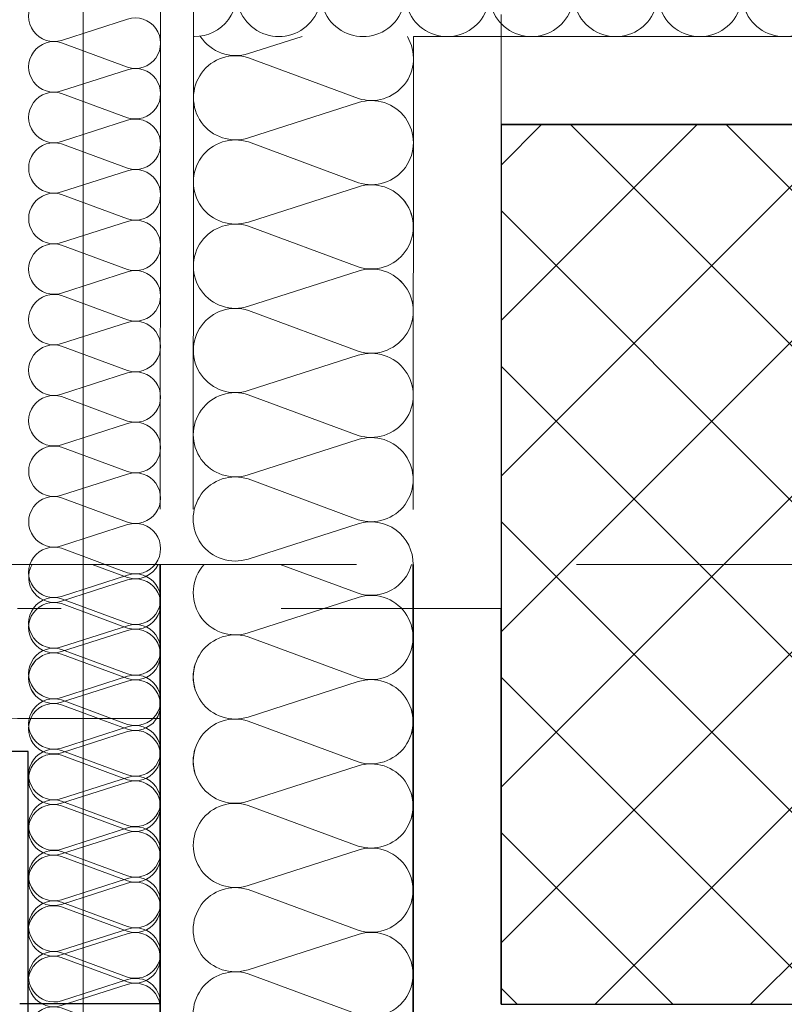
# Model space of a CAD drawing. Header units: metres. Extents: x -180 to 4, y -50 to 6.
# Tile 239 of 256: x -99.84 to -99.492, y -11.897 to -11.449. Entities that reach past the tile are written whole.
import ezdxf

# ---------------------------------------------------------------- set-up
doc = ezdxf.new("R2010")
doc.units = ezdxf.units.M
doc.header["$LTSCALE"] = 0.05
doc.header["$PDMODE"] = 1
doc.header["$PDSIZE"] = -2
for name, pattern in [('ISO-02 Strichlinie', [3.81, 3.048, -0.762]), ('Linienart-20', [2.116531, 1.058062, -1.058469]), ('Linienart-53', [5.291531, 3.175, -1.058062, 0.352704, -0.705764])]:
    doc.linetypes.add(name, pattern=pattern)
doc.layers.get('0').update_dxf_attribs({"lineweight": 25})
for name, color, linetype, lineweight, true_color in [('30 -33 Aussenwände- 3 Aussenstützen', 7, 'Continuous', 50, 0x0000dd), ('30 -33 Aussenwände- 7 Fassade_ Elemente', 7, 'Continuous', 9, 0x00aacc), ('30 -35 Decken- 1 Konstruktion-Träger- Stahlbeton', 7, 'Continuous', 13, 0x33aa00), ('70 -72 Beschriftung- 1 Beschriftung allgemein', 7, 'Continuous', 9, 0xff6633), ('70 -76 Bemaßung- 2 Allgemein', 7, 'Continuous', 5, 0x6666cc)]:
    doc.layers.add(name, color=color, linetype=linetype, lineweight=lineweight, true_color=true_color)
for name, color, linetype, lineweight in [('60- 61 allgemeine Ausstattung- 4 Terrassen', 7, 'Continuous', 9), ('70 -71 Achsen- 1 Gebäudeachsen', 7, 'Linienart-53', 18), ('Keine', 7, 'Continuous', 9)]:
    doc.layers.add(name, color=color, linetype=linetype, lineweight=lineweight)
doc.styles.add('Arial', font='arial.ttf')
doc.dimstyles.new('k+k 1_50', dxfattribs={"dimtxt": 0.100689, "dimasz": 0.05302, "dimexe": 0.05, "dimexo": 0.15, "dimgap": 0.01, "dimtad": 1, "dimdec": 3, "dimtxsty": 'Arial', "dimblk": 'VW_SLASH', "dimblk1": 'VW_SLASH', "dimblk2": 'VW_SLASH', "dimcen": 0, "dimdle": 0.05, "dimadec": 3, "dimazin": 0, "dimtfac": 0.75, "dimtdec": 3, "dimtix": 1, "dimtmove": 0, "dimatfit": 0, "dimldrblk": 'VW_SLASH-1', "dimfxl": 0.125, "dimfxlon": 1, "dimfrac": 2, "dimtolj": 1, "dimarcsym": 0})

# ---------------------------------------------------------------- blocks, each defined once
blk = doc.blocks.new('Gruppe-1501')
at = {"layer": '30 -33 Aussenwände- 7 Fassade_ Elemente', "lineweight": 9, "transparency": 33554687, "flags": 128}
for points in [[(0.1015, -4.05304, 0.324435), (0.12286, -4.04606, 0.324435), (0.12286, -4.02359, 0.324435), (0.1015, -4.01661), (0.0515, -4.03268, -0.324488), (0.03014, -4.0257, -0.324488), (0.03014, -4.00323, -0.324488), (0.0515, -3.99625), (0.1015, -4.01474, 0.324435), (0.12286, -4.00776, 0.324435), (0.12286, -3.98529, 0.324435), (0.1015, -3.97831), (0.0515, -3.99438, -0.324488), (0.03014, -3.9874, -0.324488), (0.03014, -3.96493, -0.324488), (0.0515, -3.95795), (0.1015, -3.97643, 0.324435), (0.12286, -3.96945, 0.324435), (0.12286, -3.94699, 0.324435), (0.1015, -3.94001), (0.0515, -3.95608, -0.767984), (0.03146, -3.925)], [(0.12581, -3.925, -0.426772), (0.1015, -3.93813), (0.06598, -3.925)], [(0.1015, -4.12964, 1.372583), (0.1015, -4.09322), (0.0515, -4.10929, -1.372995), (0.0515, -4.07286), (0.1015, -4.09134, 1.372583), (0.1015, -4.05491), (0.0515, -4.07098, -1.372995), (0.0515, -4.03456), (0.1015, -4.05304, 1.372583), (0.1015, -4.01661), (0.0515, -4.03268, -1.372995), (0.0515, -3.99625), (0.1015, -4.01474, 1.372583), (0.1015, -3.97831), (0.0515, -3.99438, -1.372995), (0.0515, -3.95795)], [(0.1265, -4.15, 0.513088), (0.1015, -4.13152), (0.0515, -4.14759, -1.372995), (0.0515, -4.11116), (0.1015, -4.12964, 1.372583), (0.1015, -4.09322), (0.0515, -4.10929, -1.372995), (0.0515, -4.07286), (0.1015, -4.09134, 1.372583), (0.1015, -4.05491)]]:
    blk.add_lwpolyline(points, format="xyb", dxfattribs=at)
blk = doc.blocks.new('Gruppe-1502')
at = {"layer": '30 -33 Aussenwände- 7 Fassade_ Elemente', "transparency": 33554687}
blk.add_blockref('Gruppe-1501', (0, 0), dxfattribs=at)
blk = doc.blocks.new('Dämmung-71')
at = {"layer": '30 -33 Aussenwände- 7 Fassade_ Elemente', "color": 7, "transparency": 33554687}
blk.add_blockref('Gruppe-1502', (0, 0), dxfattribs=at)
at = {"layer": '30 -33 Aussenwände- 7 Fassade_ Elemente', "color": 0, "flags": 1}
for tag in ['instanceID', 'prm0_value', 'prm1_value', 'prm2_value', 'prm3_value', 'prm4_value', 'prm5_value', 'prm6_value', 'IFC_UUID', 'prm0_name', 'prm0_type', 'prm1_name', 'prm1_type', 'prm2_name', 'prm2_type', 'prm3_name', 'prm3_type', 'prm4_name', 'prm4_type', 'prm5_name', 'prm5_type', 'prm6_name', 'prm6_type']:
    blk.add_attdef(tag, (-99.8042, -11.92204), '', height=0.00018, dxfattribs=at)
blk = doc.blocks.new('Gruppe-1504')
at = {"layer": '30 -33 Aussenwände- 7 Fassade_ Elemente', "lineweight": 9, "transparency": 33554687, "flags": 128}
for points in [[(0.07161, -3.99989, 0.324435), (0.08443, -3.99572, 0.324435), (0.08444, -3.98223, 0.324435), (0.07163, -3.97804), (0.04162, -3.98766, -0.324488), (0.02881, -3.98346, -0.324488), (0.02882, -3.96998, -0.324488), (0.04164, -3.9658), (0.07163, -3.97691, 0.324435), (0.08445, -3.97273, 0.324435), (0.08446, -3.95925, 0.324435), (0.07165, -3.95506), (0.04164, -3.96467, -0.324488), (0.02883, -3.96048, -0.324488), (0.02884, -3.94699, -0.324488), (0.04166, -3.94282), (0.07165, -3.95393, 0.324435), (0.08447, -3.94975, 0.324435), (0.08448, -3.93627, 0.324435), (0.07167, -3.93207), (0.04166, -3.94169, -0.688254), (0.02823, -3.92496)], [(0.08554, -3.92501, -0.374705), (0.07167, -3.93095), (0.05557, -3.92498)], [(0.07151, -4.13778, 1.372583), (0.07153, -4.11593), (0.04152, -4.12554, -1.372995), (0.04154, -4.10369), (0.07153, -4.1148, 1.372583), (0.07154, -4.09294), (0.04154, -4.10256, -1.372995), (0.04155, -4.08071), (0.07154, -4.09182, 1.372583), (0.07156, -4.06996), (0.04155, -4.07958, -1.372995), (0.04157, -4.05773), (0.07156, -4.06884, 1.372583), (0.07158, -4.04698), (0.04157, -4.0566, -1.372995), (0.04159, -4.03474), (0.07158, -4.04586, 1.372583), (0.0716, -4.024), (0.04159, -4.03362, -1.372995), (0.04161, -4.01176), (0.0716, -4.02287, 1.372583), (0.07161, -4.00102), (0.04161, -4.01064, -1.372995), (0.04162, -3.98878), (0.07161, -3.99989, 1.372583), (0.07163, -3.97804), (0.04162, -3.98766, -1.372995), (0.04164, -3.9658), (0.07163, -3.97691, 1.372583), (0.07165, -3.95506), (0.04164, -3.96467, -1.372995), (0.04166, -3.94282)], [(0.0865, -4.15001, 0.513088), (0.07151, -4.13891), (0.0415, -4.14853, -1.372995), (0.04152, -4.12667), (0.07151, -4.13778, 1.372583), (0.07153, -4.11593), (0.04152, -4.12554, -1.372995), (0.04154, -4.10369), (0.07153, -4.1148, 1.372583), (0.07154, -4.09294)]]:
    blk.add_lwpolyline(points, format="xyb", dxfattribs=at)
blk = doc.blocks.new('Gruppe-1505')
at = {"layer": '30 -33 Aussenwände- 7 Fassade_ Elemente', "transparency": 33554687}
blk.add_blockref('Gruppe-1504', (0, 0), dxfattribs=at)
blk = doc.blocks.new('Dämmung-72')
at = {"layer": '30 -33 Aussenwände- 7 Fassade_ Elemente', "color": 7, "transparency": 33554687}
blk.add_blockref('Gruppe-1505', (0, 0), dxfattribs=at)
at = {"layer": '30 -33 Aussenwände- 7 Fassade_ Elemente', "color": 0, "flags": 1}
for tag in ['instanceID', 'prm0_value', 'prm1_value', 'prm2_value', 'prm3_value', 'prm4_value', 'prm5_value', 'prm6_value', 'IFC_UUID', 'prm0_name', 'prm0_type', 'prm1_name', 'prm1_type', 'prm2_name', 'prm2_type', 'prm3_name', 'prm3_type', 'prm4_name', 'prm4_type', 'prm5_name', 'prm5_type', 'prm6_name', 'prm6_type']:
    blk.add_attdef(tag, (-99.84944, -11.92205), '', height=0.00018, dxfattribs=at)
blk = doc.blocks.new('Gruppe-1512')
at = {"color": 255}
blk.add_wipeout([(-100.018, -19.94704), (-100.018, -11.69704), (-99.221, -11.69704), (-99.221, -19.94704)], dxfattribs=at).dxf.layer = '30 -33 Aussenwände- 7 Fassade_ Elemente'
blk.add_wipeout([(-99.776, -19.72204), (-99.428, -19.72204), (-99.428, -11.92204), (-99.776, -11.92204), (-99.776, -11.76704), (-100.018, -11.76704), (-100.018, -19.87704), (-99.776, -19.87704)], dxfattribs=at).dxf.layer = '30 -33 Aussenwände- 7 Fassade_ Elemente'
at = {"layer": '30 -33 Aussenwände- 7 Fassade_ Elemente', "flags": 128}
blk.add_lwpolyline([(-99.776, -19.72204), (-99.428, -19.72204), (-99.428, -11.92204), (-99.776, -11.92204), (-99.776, -11.76704), (-100.018, -11.76704), (-100.018, -19.87704), (-99.776, -19.87704)], close=True, dxfattribs=at)
at = {"color": 255, "lineweight": 25}
blk.add_wipeout([(-99.776, -19.94704), (-99.776, -11.69704), (-99.661, -11.69704), (-99.661, -11.92204), (-99.503, -11.92204), (-99.503, -19.72204), (-99.661, -19.72204), (-99.661, -19.94704)], dxfattribs=at).dxf.layer = '30 -33 Aussenwände- 7 Fassade_ Elemente'
at = {"layer": '30 -33 Aussenwände- 7 Fassade_ Elemente', "lineweight": 25}
blk.add_line((-99.776, -19.94704), (-99.776, -11.69704), dxfattribs=at)
at = {"layer": '30 -33 Aussenwände- 7 Fassade_ Elemente', "lineweight": 25, "flags": 128}
blk.add_lwpolyline([(-99.661, -11.69704), (-99.661, -11.92204), (-99.503, -11.92204), (-99.503, -19.72204), (-99.661, -19.72204), (-99.661, -19.94704)], dxfattribs=at)
at = {"color": 255, "lineweight": 25}
blk.add_wipeout([(-99.776, -11.69704), (-99.776, -11.92204), (-99.661, -11.92204), (-99.661, -11.69704)], dxfattribs=at).dxf.layer = '30 -33 Aussenwände- 7 Fassade_ Elemente'
at = {"layer": '30 -33 Aussenwände- 7 Fassade_ Elemente', "lineweight": 25, "flags": 128}
blk.add_lwpolyline([(-99.776, -11.69704), (-99.776, -11.92204), (-99.661, -11.92204), (-99.661, -11.69704)], dxfattribs=at)
at = {"layer": '30 -33 Aussenwände- 7 Fassade_ Elemente'}
blk.add_blockref('Dämmung-71', (-99.7875, -7.77204), dxfattribs=at)
at = {"color": 255, "lineweight": 25}
blk.add_wipeout([(-99.776, -11.92204), (-99.836, -11.92204), (-99.836, -11.78204), (-99.968, -11.78204), (-99.968, -11.94704), (-99.776, -11.94704)], dxfattribs=at).dxf.layer = '30 -33 Aussenwände- 7 Fassade_ Elemente'
at = {"layer": '30 -33 Aussenwände- 7 Fassade_ Elemente', "lineweight": 25, "flags": 128}
blk.add_lwpolyline([(-99.776, -11.92204), (-99.836, -11.92204), (-99.836, -11.78204), (-99.968, -11.78204), (-99.968, -11.94704), (-99.776, -11.94704)], close=True, dxfattribs=at)
at = {"layer": '30 -33 Aussenwände- 7 Fassade_ Elemente'}
blk.add_blockref('Dämmung-72', (-99.86252, -7.77204), dxfattribs=at)
blk = doc.blocks.new('Gruppe-4035')
at = {"layer": '30 -33 Aussenwände- 3 Aussenstützen', "linetype": 'Continuous', "lineweight": 9, "transparency": 33554687}
for p, q in [((-99.421, -11.64704), (-99.421, -11.74704)), ((-99.471, -11.69704), (-99.371, -11.69704))]:
    blk.add_line(p, q, dxfattribs=at)
blk = doc.blocks.new('Gruppe-4036')
at = {"color": 255, "lineweight": 25, "transparency": 33554687}
blk.add_wipeout([(-99.221, -11.49704), (-99.621, -11.49704), (-99.621, -11.89704), (-99.221, -11.89704)], dxfattribs=at).dxf.layer = '30 -33 Aussenwände- 3 Aussenstützen'
at = {"layer": '30 -33 Aussenwände- 3 Aussenstützen', "linetype": 'Continuous', "lineweight": 9, "transparency": 33554687}
h = blk.add_hatch(dxfattribs=at)
h.set_pattern_fill('Beton 1mm SRF', style=0, pattern_type=2)
h.set_pattern_definition([(45, (0, 0), (0.03535534, -0.03535534), []), (-45, (0, 0), (0.03535534, 0.03535534), [])])
h.paths.add_polyline_path([(-99.221, -11.49704), (-99.621, -11.49704), (-99.621, -11.89704), (-99.221, -11.89704)])
at = {"layer": '30 -33 Aussenwände- 3 Aussenstützen', "lineweight": 25, "transparency": 33554687, "flags": 128}
blk.add_lwpolyline([(-99.221, -11.49704), (-99.621, -11.49704), (-99.621, -11.89704), (-99.221, -11.89704)], close=True, dxfattribs=at)
at = {"layer": '30 -33 Aussenwände- 3 Aussenstützen', "transparency": 33554687}
blk.add_blockref('Gruppe-4035', (0, 0), dxfattribs=at)
blk = doc.blocks.new('Gruppe-4037')
at = {"layer": '30 -33 Aussenwände- 3 Aussenstützen', "color": 7}
blk.add_blockref('Gruppe-4036', (0, 0), dxfattribs=at)
at = {"layer": '30 -33 Aussenwände- 3 Aussenstützen', "color": 0, "flags": 1}
for tag in ['instanceID', 'IFC_UUID']:
    blk.add_attdef(tag, (-99.621, -11.89704), '', height=0.00018, dxfattribs=at)
blk = doc.blocks.new('Gruppe-4315')
at = {"layer": '30 -33 Aussenwände- 7 Fassade_ Elemente', "lineweight": 9, "transparency": 33554687, "flags": 128}
for points in [[(0.1015, -3.99489, 0.324435), (0.12286, -3.98791, 0.324435), (0.12286, -3.96544, 0.324435), (0.1015, -3.95846), (0.0515, -3.97453, -0.324488), (0.03014, -3.96755, -0.324488), (0.03014, -3.94508, -0.324488), (0.0515, -3.9381), (0.1015, -3.95658, 0.324435), (0.12286, -3.9496, 0.324435), (0.12286, -3.92714, 0.324435), (0.1015, -3.92016), (0.0515, -3.93623, -0.324488), (0.03014, -3.92925, -0.324488), (0.03014, -3.90678, -0.324488), (0.0515, -3.8998), (0.1015, -3.91828, 0.324435), (0.12286, -3.9113, 0.324435), (0.12286, -3.88883, 0.324435), (0.1015, -3.88185), (0.0515, -3.89792, -0.760432), (0.03122, -3.86712)], [(0.12574, -3.86712, -0.422404), (0.1015, -3.87998), (0.06672, -3.86712)], [(0.1015, -4.1864, 1.372583), (0.1015, -4.14997), (0.0515, -4.16604, -1.372995), (0.0515, -4.12961), (0.1015, -4.1481, 1.372583), (0.1015, -4.11167), (0.0515, -4.12774, -1.372995), (0.0515, -4.09131), (0.1015, -4.10979, 1.372583), (0.1015, -4.07337), (0.0515, -4.08944, -1.372995), (0.0515, -4.05301), (0.1015, -4.07149, 1.372583), (0.1015, -4.03506), (0.0515, -4.05113, -1.372995), (0.0515, -4.01471), (0.1015, -4.03319, 1.372583), (0.1015, -3.99676), (0.0515, -4.01283, -1.372995), (0.0515, -3.9764), (0.1015, -3.99489, 1.372583), (0.1015, -3.95846), (0.0515, -3.97453, -1.372995), (0.0515, -3.9381), (0.1015, -3.95658, 1.372583), (0.1015, -3.92016), (0.0515, -3.93623, -1.372995), (0.0515, -3.8998)], [(0.1265, -4.20675, 0.513088), (0.1015, -4.18827), (0.0515, -4.20434, -1.372995), (0.0515, -4.16792), (0.1015, -4.1864, 1.372583), (0.1015, -4.14997), (0.0515, -4.16604, -1.372995), (0.0515, -4.12961), (0.1015, -4.1481, 1.372583), (0.1015, -4.11167)]]:
    blk.add_lwpolyline(points, format="xyb", dxfattribs=at)
blk = doc.blocks.new('Gruppe-4316')
at = {"layer": '30 -33 Aussenwände- 7 Fassade_ Elemente', "transparency": 33554687}
blk.add_blockref('Gruppe-4315', (0, 0), dxfattribs=at)
blk = doc.blocks.new('Dämmung-189')
at = {"layer": '30 -33 Aussenwände- 7 Fassade_ Elemente', "color": 7, "transparency": 33554687}
blk.add_blockref('Gruppe-4316', (0, 0), dxfattribs=at)
at = {"layer": '30 -33 Aussenwände- 7 Fassade_ Elemente', "color": 0, "flags": 1}
for tag in ['instanceID', 'prm0_value', 'prm1_value', 'prm2_value', 'prm3_value', 'prm4_value', 'prm5_value', 'prm6_value', 'IFC_UUID', 'prm0_name', 'prm0_type', 'prm1_name', 'prm1_type', 'prm2_name', 'prm2_type', 'prm3_name', 'prm3_type', 'prm4_name', 'prm4_type', 'prm5_name', 'prm5_type', 'prm6_name', 'prm6_type']:
    blk.add_attdef(tag, (-99.76064, -11.46154), '', height=0.00018, dxfattribs=at)
blk = doc.blocks.new('Gruppe-4318')
at = {"layer": '30 -33 Aussenwände- 7 Fassade_ Elemente', "lineweight": 9, "transparency": 33554687, "flags": 128}
for points in [[(0.10156, -4.06541, 0.324435), (0.12292, -4.05844, 0.324435), (0.12293, -4.03598, 0.324435), (0.10158, -4.02898), (0.05157, -4.04501, -0.324488), (0.03021, -4.03802, -0.324488), (0.03023, -4.01554, -0.324488), (0.0516, -4.00858), (0.10158, -4.0271, 0.324435), (0.12295, -4.02014, 0.324435), (0.12296, -3.99767, 0.324435), (0.10161, -3.99068), (0.0516, -4.00671, -0.324488), (0.03024, -3.99971, -0.324488), (0.03026, -3.97724, -0.324488), (0.05163, -3.97028), (0.10161, -3.9888, 0.324435), (0.12297, -3.98184, 0.324435), (0.12299, -3.95937, 0.324435), (0.10164, -3.95237), (0.05163, -3.9684, -0.324488), (0.03027, -3.96141, -0.324488), (0.03029, -3.93894, -0.324488), (0.05166, -3.93198), (0.10164, -3.9505, 0.695025), (0.12387, -3.92235)], [(0.07597, -3.92231), (0.05166, -3.9301, -0.339144), (0.02973, -3.92227)], [(0.1015, -4.14201, 1.372583), (0.10152, -4.10558), (0.05151, -4.12162, -1.372995), (0.05154, -4.08519), (0.10153, -4.10371, 1.372583), (0.10155, -4.06728), (0.05154, -4.08331, -1.372995), (0.05157, -4.04689), (0.10156, -4.06541, 1.372583), (0.10158, -4.02898), (0.05157, -4.04501, -1.372995), (0.0516, -4.00858), (0.10158, -4.0271, 1.372583), (0.10161, -3.99068), (0.0516, -4.00671, -1.372995), (0.05163, -3.97028)], [(0.12648, -4.16239, 0.513088), (0.10149, -4.14389), (0.05148, -4.15992, -1.372995), (0.05151, -4.12349), (0.1015, -4.14201, 1.372583), (0.10152, -4.10558), (0.05151, -4.12162, -1.372995), (0.05154, -4.08519), (0.10153, -4.10371, 1.372583), (0.10155, -4.06728)]]:
    blk.add_lwpolyline(points, format="xyb", dxfattribs=at)
blk = doc.blocks.new('Gruppe-4319')
at = {"layer": '30 -33 Aussenwände- 7 Fassade_ Elemente', "transparency": 33554687}
blk.add_blockref('Gruppe-4318', (0, 0), dxfattribs=at)
blk = doc.blocks.new('Dämmung-190')
at = {"layer": '30 -33 Aussenwände- 7 Fassade_ Elemente', "color": 7, "transparency": 33554687}
blk.add_blockref('Gruppe-4319', (0, 0), dxfattribs=at)
at = {"layer": '30 -33 Aussenwände- 7 Fassade_ Elemente', "color": 0, "flags": 1}
for tag in ['instanceID', 'prm0_value', 'prm1_value', 'prm2_value', 'prm3_value', 'prm4_value', 'prm5_value', 'prm6_value', 'IFC_UUID', 'prm0_name', 'prm0_type', 'prm1_name', 'prm1_type', 'prm2_name', 'prm2_type', 'prm3_name', 'prm3_type', 'prm4_name', 'prm4_type', 'prm5_name', 'prm5_type', 'prm6_name', 'prm6_type']:
    blk.add_attdef(tag, (-99.76543, -11.69708), '', height=0.00018, dxfattribs=at)
blk = doc.blocks.new('Gruppe-4324')
at = {"layer": '30 -33 Aussenwände- 7 Fassade_ Elemente', "lineweight": 9, "transparency": 33554687, "flags": 128}
for points in [[(0.0715, -4.28499, 1.372583), (0.0715, -4.26314), (0.0415, -4.27278, -1.372995), (0.0415, -4.25092), (0.0715, -4.26201, 1.372583), (0.0715, -4.24015), (0.0415, -4.2498, -1.372995), (0.0415, -4.22794), (0.0715, -4.23903, 1.372583), (0.0715, -4.21717), (0.0415, -4.22681, -1.372995), (0.0415, -4.20496), (0.0715, -4.21605, 1.372583), (0.0715, -4.19419), (0.0415, -4.20383, -1.372995), (0.0415, -4.18198), (0.0715, -4.19307, 1.372583), (0.0715, -4.17121), (0.0415, -4.18085, -1.372995), (0.0415, -4.15899), (0.0715, -4.17008, 1.372583), (0.0715, -4.14823), (0.0415, -4.15787, -1.372995), (0.0415, -4.13601), (0.0715, -4.1471, 1.372583), (0.0715, -4.12525), (0.0415, -4.13489, -1.372995), (0.0415, -4.11303), (0.0715, -4.12412, 1.372583), (0.0715, -4.10226), (0.0415, -4.11191, -1.372995), (0.0415, -4.09005), (0.0715, -4.10114, 1.372583), (0.0715, -4.07928), (0.0415, -4.08892, -1.372995), (0.0415, -4.06707), (0.0715, -4.07816, 1.372583), (0.0715, -4.0563), (0.0415, -4.06594, -1.372995), (0.0415, -4.04409), (0.0715, -4.05518, 1.372583), (0.0715, -4.03332), (0.0415, -4.04296, -1.372995), (0.0415, -4.0211), (0.0715, -4.03219, 1.372583), (0.0715, -4.01034), (0.0415, -4.01998, -1.372995), (0.0415, -3.99812), (0.0715, -4.00921, 1.372583), (0.0715, -3.98736), (0.0415, -3.997, -1.372995), (0.0415, -3.97514), (0.0715, -3.98623, 1.372583), (0.0715, -3.96437), (0.0415, -3.97402, -1.372995), (0.0415, -3.95216), (0.0715, -3.96325, 1.372583), (0.0715, -3.94139), (0.0415, -3.95103, -1.372995), (0.0415, -3.92918), (0.0715, -3.94027, 1.372583), (0.0715, -3.91841), (0.0415, -3.92805, -1.372995), (0.0415, -3.9062), (0.0715, -3.91729, 1.372583), (0.0715, -3.89543), (0.0415, -3.90507, -1.372995), (0.0415, -3.88321), (0.0715, -3.8943, 1.372583), (0.0715, -3.87245), (0.0415, -3.88209, -1.372995), (0.0415, -3.86023), (0.0715, -3.87132, 1.372583), (0.0715, -3.84947), (0.0415, -3.85911, -1.372995), (0.0415, -3.83725)], [(0.0865, -4.2972, 0.513088), (0.0715, -4.28612), (0.0415, -4.29576, -1.372995), (0.0415, -4.2739), (0.0715, -4.28499, 1.372583), (0.0715, -4.26314), (0.0415, -4.27278, -1.372995), (0.0415, -4.25092), (0.0715, -4.26201, 1.372583), (0.0715, -4.24015)]]:
    blk.add_lwpolyline(points, format="xyb", dxfattribs=at)
blk = doc.blocks.new('Gruppe-4325')
at = {"layer": '30 -33 Aussenwände- 7 Fassade_ Elemente', "transparency": 33554687}
blk.add_blockref('Gruppe-4324', (0, 0), dxfattribs=at)
blk = doc.blocks.new('Dämmung-192')
at = {"layer": '30 -33 Aussenwände- 7 Fassade_ Elemente', "color": 7, "transparency": 33554687}
blk.add_blockref('Gruppe-4325', (0, 0), dxfattribs=at)
at = {"layer": '30 -33 Aussenwände- 7 Fassade_ Elemente', "color": 0, "flags": 1}
for tag in ['prm0_value', 'prm1_value', 'prm2_value', 'prm3_value', 'prm4_value', 'prm5_value', 'prm6_value', 'IFC_UUID', 'instanceID', 'prm0_name', 'prm0_type', 'prm2_name', 'prm2_type', 'prm3_name', 'prm3_type', 'prm6_name', 'prm6_type', 'prm1_name', 'prm1_type', 'prm4_name', 'prm4_type', 'prm5_name', 'prm5_type']:
    blk.add_attdef(tag, (-99.84617, -11.89688), '', height=0.00018, dxfattribs=at)
blk = doc.blocks.new('Gruppe-4326')
at = {"layer": '30 -33 Aussenwände- 7 Fassade_ Elemente', "lineweight": 25}
blk.add_line((-99.77584, -11.89688), (-99.83984, -11.89688), dxfattribs=at)
at = {"layer": '30 -33 Aussenwände- 7 Fassade_ Elemente', "lineweight": 9, "flags": 128}
for points in [[(-99.776, -11.67196), (-99.77575, -11.34204), (-99.421, -11.34204)], [(-99.761, -11.67197), (-99.76076, -11.35704), (-99.421, -11.35704)], [(-99.661, -11.67204), (-99.66084, -11.45704), (-99.421, -11.45704)]]:
    blk.add_lwpolyline(points, dxfattribs=at)
at = {"layer": '70 -72 Beschriftung- 1 Beschriftung allgemein', "flags": 128}
blk.add_lwpolyline([(-99.621, -11.69704), (-99.621, -11.49704), (-99.221, -11.49704)], dxfattribs=at)
at = {"layer": '30 -33 Aussenwände- 7 Fassade_ Elemente'}
for name, p in [('Dämmung-192', (-99.86233, -7.59967)), ('Dämmung-190', (-99.7875, -7.53469))]:
    blk.add_blockref(name, p, dxfattribs=at)
at = {"layer": '30 -33 Aussenwände- 7 Fassade_ Elemente', "rotation": 270}
blk.add_blockref('Dämmung-189', (-95.55388, -11.33054), dxfattribs=at)
blk = doc.blocks.new('Gruppe-4392')
at = {"layer": '30 -35 Decken- 1 Konstruktion-Träger- Stahlbeton', "color": 7, "linetype": 'Linienart-20', "lineweight": 13, "transparency": 33554687}
blk.add_line((-99.621, -11.71704), (-106.821, -11.71704), dxfattribs=at)
at = {"layer": '30 -35 Decken- 1 Konstruktion-Träger- Stahlbeton', "color": 7, "linetype": 'Continuous', "lineweight": 35, "transparency": 33554687, "flags": 128}
blk.add_lwpolyline([(-99.621, -11.89704), (-99.621, -11.71704)], dxfattribs=at)
at = {"layer": '30 -35 Decken- 1 Konstruktion-Träger- Stahlbeton', "color": 0, "flags": 1}
for tag in ['instanceID', 'IFC_UUID']:
    blk.add_attdef(tag, (-106.821, -11.89704), '', height=0.00018, dxfattribs=at)
blk = doc.blocks.new('Gruppe-4412')
at = {"layer": '30 -35 Decken- 1 Konstruktion-Träger- Stahlbeton', "color": 7, "linetype": 'Linienart-20', "lineweight": 13, "transparency": 33554687}
blk.add_line((-99.621, -0.64704), (-99.621, -11.49704), dxfattribs=at)
at = {"layer": '30 -35 Decken- 1 Konstruktion-Träger- Stahlbeton', "color": 7, "linetype": 'Continuous', "lineweight": 35, "transparency": 33554687, "flags": 128}
blk.add_lwpolyline([(-99.221, -11.49704), (-99.621, -11.49704)], dxfattribs=at)
at = {"layer": '30 -35 Decken- 1 Konstruktion-Träger- Stahlbeton', "color": 0, "flags": 1}
for tag in ['instanceID', 'IFC_UUID']:
    blk.add_attdef(tag, (-99.621, -11.49704), '', height=0.00018, dxfattribs=at)
blk = doc.blocks.new('_03-OG3_Tragwerk (2D)')
at = {"layer": '30 -33 Aussenwände- 7 Fassade_ Elemente', "color": 7}
blk.add_blockref('Gruppe-1512', (0, 0), dxfattribs=at)
at = {"layer": '30 -33 Aussenwände- 3 Aussenstützen'}
blk.add_blockref('Gruppe-4037', (0, 0), dxfattribs=at)
at = {"layer": '30 -33 Aussenwände- 7 Fassade_ Elemente', "color": 7}
blk.add_blockref('Gruppe-4326', (0, 0), dxfattribs=at)
at = {"layer": '30 -35 Decken- 1 Konstruktion-Träger- Stahlbeton'}
for name in ['Gruppe-4412', 'Gruppe-4392']:
    blk.add_blockref(name, (0, 0), dxfattribs=at)
blk = doc.blocks.new('Gruppe-8878')
at = {"color": 255, "linetype": 'ISO-02 Strichlinie', "lineweight": 5, "transparency": 33554483}
blk.add_wipeout([(-99.35099996, -11.10004198), (-99.35099996, -11.27704198), (-99.84099996, -11.27704198), (-99.84099996, -11.76704198), (-100.01799996, -11.76704198), (-100.01799996, -12.11704198), (-107.02059596, -12.11704198), (-107.02059596, -11.89704198), (-106.82099996, -11.89704198), (-106.82099996, -11.49704198), (-107.02059596, -11.49704198), (-107.02059596, -0.94704198), (-99.54599996, -0.94704198), (-99.54599996, -2.69704198), (-101.84599996, -2.69704198), (-101.84599996, -8.69704198), (-99.54599996, -8.69704198), (-99.54599996, -11.10004198)], dxfattribs=at).dxf.layer = '60- 61 allgemeine Ausstattung- 4 Terrassen'
blk = doc.blocks.new('_OG3_2D (2D)')
at = {"layer": '30 -33 Aussenwände- 7 Fassade_ Elemente', "flags": 128}
blk.add_lwpolyline([(-0.03099996, -0.05704198), (-0.03099996, -20.33704198), (-24.78099996, -20.33704198), (-24.78099996, -31.58704198), (-50.31099996, -31.58704198), (-50.31099996, -20.33704198), (-74.28099996, -20.33704198), (-74.28099996, -31.58704198), (-99.81099996, -31.58704198), (-99.81099996, -11.30704198), (-83.31099996, -11.30704198), (-83.31099996, -0.05704198), (-49.53099996, -0.05704198), (-49.53099996, -11.30704198), (-33.81099996, -11.30704198), (-33.81099996, -0.05704198)], close=True, dxfattribs=at)
at = {"layer": '70 -72 Beschriftung- 1 Beschriftung allgemein', "color": 7}
blk.add_blockref('Gruppe-8878', (0, 0), dxfattribs=at)
blk = doc.blocks.new('VW_SLASH')
at = {"color": 0, "linetype": 'ByBlock', "lineweight": -2, "transparency": 16777216}
blk.add_line((0.943, 0), (-1, 0), dxfattribs=at)
at = {"color": 0, "lineweight": 20, "transparency": 16777216, "flags": 128}
blk.add_lwpolyline([(0.5004, 0.5004), (-0.5004, -0.5004)], dxfattribs=at)
blk = doc.blocks.new('*D11381')
at = {"layer": '70 -76 Bemaßung- 2 Allgemein', "color": 0, "lineweight": -2}
for p, q in [((-106.821, 1.27496), (-106.821, 1.44996)), ((-99.621, 1.27496), (-99.621, 1.44996)), ((-99.67402, 1.39996), (-106.76798, 1.39996))]:
    blk.add_line(p, q, dxfattribs=at)
at = {"layer": 'Defpoints', "color": 0}
for p in [(-106.821, 1.39996), (-106.821, -0.64704), (-99.621, -11.49704)]:
    blk.add_point(p, dxfattribs=at)
at = {"layer": '70 -76 Bemaßung- 2 Allgemein', "color": 0, "lineweight": -2, "xscale": 0.05302001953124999, "yscale": 0.05302001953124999, "zscale": 0.05302001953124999, "rotation": 180}
blk.add_blockref('VW_SLASH', (-106.821, 1.39996), dxfattribs=at)
at = {"layer": '70 -76 Bemaßung- 2 Allgemein', "color": 0, "lineweight": -2, "xscale": 0.05302001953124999, "yscale": 0.05302001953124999, "zscale": 0.05302001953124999}
blk.add_blockref('VW_SLASH', (-99.621, 1.39996), dxfattribs=at)
at = {"layer": '70 -76 Bemaßung- 2 Allgemein', "color": 0, "insert": (-103.221, 1.47042), "char_height": 0.100689, "attachment_point": 5, "style": 'Arial'}
blk.add_mtext('\\A1;7,20', dxfattribs=at)
blk = doc.blocks.new('VW_SLASH-1')
at = {"color": 0, "linetype": 'ByBlock', "lineweight": -2, "transparency": 16777216}
blk.add_line((0.943, 0), (-1, 0), dxfattribs=at)
at = {"color": 0, "lineweight": 5, "transparency": 16777216, "flags": 128}
blk.add_lwpolyline([(0.5004, 0.5004), (-0.5004, -0.5004)], dxfattribs=at)
blk = doc.blocks.new('*D11382')
at = {"layer": '70 -76 Bemaßung- 2 Allgemein', "color": 0, "lineweight": -2}
for p, q in [((-99.421, 1.54996), (-99.421, 1.44996)), ((-99.621, 1.27496), (-99.621, 1.44996)), ((-99.47402, 1.39996), (-99.56798, 1.39996))]:
    blk.add_line(p, q, dxfattribs=at)
at = {"layer": 'Defpoints', "color": 0}
for p in [(-99.621, 1.39996), (-99.421, 1.39996), (-99.621, -11.49704)]:
    blk.add_point(p, dxfattribs=at)
at = {"layer": '70 -76 Bemaßung- 2 Allgemein', "color": 0, "lineweight": -2, "xscale": 0.05302001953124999, "yscale": 0.05302001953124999, "zscale": 0.05302001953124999}
for p, rotation in [((-99.621, 1.39996), 179.9999999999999), ((-99.421, 1.39996), 359.9999999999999)]:
    blk.add_blockref('VW_SLASH', p, dxfattribs=dict(at, rotation=rotation))
at = {"layer": '70 -76 Bemaßung- 2 Allgemein', "color": 0, "insert": (-99.521, 1.46136), "char_height": 0.100689, "attachment_point": 5, "style": 'Arial'}
blk.add_mtext('\\A1;20', dxfattribs=at)
blk = doc.blocks.new('_Achsen (3D)')
at = {"layer": '70 -71 Achsen- 1 Gebäudeachsen', "transparency": 33554687}
blk.add_line((-179.668, -11.69704), (3.826, -11.69704), dxfattribs=at)
blk = doc.blocks.new('Gruppe-9729')
at = {"layer": '70 -76 Bemaßung- 2 Allgemein'}
for base, p1, p2, text, picture, middle in [((-99.62099996, 1.39995802), (-99.42099996, 1.39995802), (-99.62099996, -11.49704198), '20', '*D11382', (-99.52099996, 1.46135958)), ((-106.82099996, 1.39995802), (-99.62099996, -11.49704198), (-106.82099996, -0.64704198), '7,20', '*D11381', (-103.22099996, 1.47042156))]:
    dim = blk.add_linear_dim(base=base, p1=p1, p2=p2, text=text, dimstyle='k+k 1_50', override={"dimtxt": 0.100689, "dimgap": 0.01, "dimdec": 8, "dimpost": '<>', "dimtxsty": 'Arial', "dimtmove": 2}, dxfattribs=at)
    dim.commit()
    dim.dimension.update_dxf_attribs({"geometry": picture, "text_midpoint": middle})
blk = doc.blocks.new('_OG3_2D Bemaßung_ Beschriftung (2D)')
at = {"layer": '70 -76 Bemaßung- 2 Allgemein'}
blk.add_blockref('Gruppe-9729', (0, 0), dxfattribs=at)

msp = doc.modelspace()

# ---------------------------------------------------------------- block references
at = {"layer": 'Keine', "color": 1}
msp.add_blockref('_03-OG3_Tragwerk (2D)', (0, 0), dxfattribs=at)

# ---------------------------------------------------------------- next in the draw order: block references
msp.add_blockref('_OG3_2D (2D)', (0, 0), dxfattribs=at)

# ---------------------------------------------------------------- next in the draw order: block references
msp.add_blockref('_OG3_2D Bemaßung_ Beschriftung (2D)', (0, 0), dxfattribs=at)

# ---------------------------------------------------------------- next in the draw order: block references
msp.add_blockref('_Achsen (3D)', (0, 0), dxfattribs=at)

doc.saveas('drawing.dxf')
